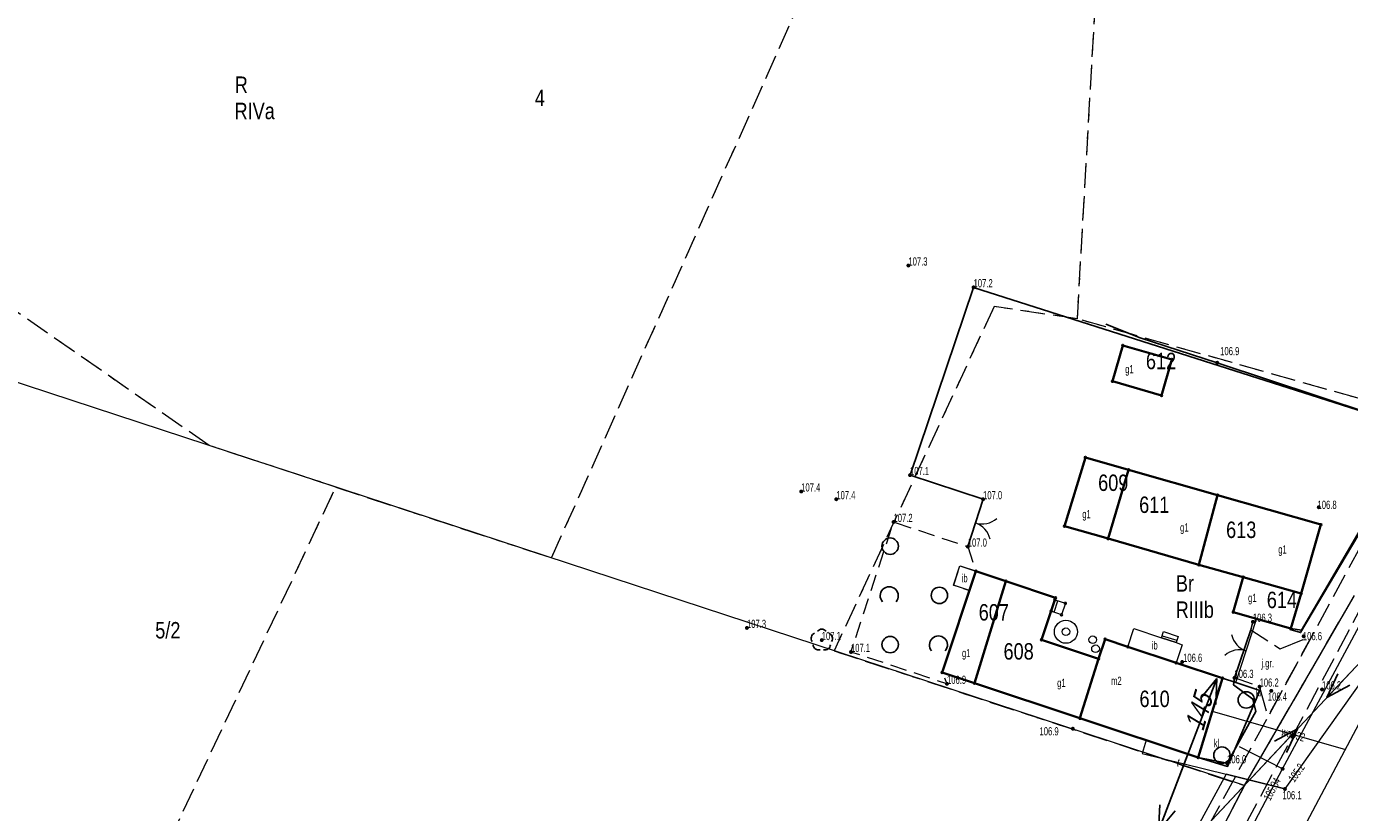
# Model space of a CAD drawing. Header units: inches. Extents: x 6497603 to 6502483, y 5925790 to 5934357.
# Tile 46 of 256: x 6499450 to 6499571, y 5926905 to 5926977. Entities that reach past the tile are written whole.
import ezdxf
from ezdxf.enums import TextEntityAlignment as Align

# ---------------------------------------------------------------- set-up
doc = ezdxf.new("R2010")
doc.units = ezdxf.units.IN
doc.header["$MEASUREMENT"] = 0
for name, pattern in [('1.5_0.75', [2.25, 1.5, -0.75]), ('2.25_0.75', [3, 2.25, -0.75]), ('219-1000', [0, 0]), ('egkk-1000', [3, 2.25, -0.75]), ('egug-1000', [1.5, 0.75, -0.75]), ('otob_1000', [0, 0]), ('suep_nn_1000', [0, 0])]:
    doc.linetypes.add(name, pattern=pattern)
for name, color, linetype in [('203-punkt graniczny', 7, 'Continuous'), ('209-oznaczenie konturu klasyfikacyjnego', 7, 'Continuous'), ('210-oznaczenie konturu użytku gruntowego', 7, 'Continuous'), ('211-numer działki ewidencyjnej', 7, 'Continuous'), ('217-kontur klasyfikacyjny', 7, 'Continuous'), ('218-kontur użytku gruntowego', 7, 'Continuous'), ('219-działka ewidencyjna', 7, 'Continuous'), ('238-Punkt adresowy budynku', 7, 'Continuous'), ('312-budynek ewidencyjny', 7, 'Continuous'), ('312-oznaczenie budynku ewidencyjnego', 7, 'Continuous'), ('312-oznaczenie budynku ewidencyjnego-Atr117', 7, 'Continuous'), ('352-schody', 7, 'Continuous'), ('brama', 7, 'Continuous'), ('drzewo liściaste', 7, 'Continuous'), ('inna budowla', 7, 'Continuous'), ('inna budowla-Atr17', 7, 'Continuous'), ('jezdnia', 7, 'Continuous'), ('jezdnia-Atr17', 7, 'Continuous'), ('komora podziemna', 7, 'Continuous'), ('obudowa ochronna przewodu', 7, 'Continuous'), ('ogrodzenie trwałe', 7, 'Continuous'), ('osadnik  szambo', 7, 'Continuous'), ('osadnik  szambo-Atr17', 7, 'Continuous'), ('pikieta naturalna', 7, 'Continuous'), ('pikieta naturalna-Atr2', 7, 'Continuous'), ('przewód elektroenergetyczny niskiego napięcia', 7, 'Continuous'), ('przewód telekomunikacyjny podziemny', 7, 'Continuous'), ('przewód telekomunikacyjny podziemny-Atr1', 7, 'Continuous'), ('przewód wodociągowy', 7, 'Continuous'), ('przewód wodociągowy-Atr1', 7, 'Continuous'), ('Punkt budynku', 7, 'Continuous'), ('rzędna', 7, 'Continuous'), ('rzędna-Atr2', 7, 'Continuous'), ('schody w ciągu komunikacyjnym', 7, 'Continuous'), ('studnia zwykła', 7, 'Continuous'), ('zadrzewienie  zakrzewienie', 7, 'Continuous')]:
    doc.layers.add(name, color=color, linetype=linetype)
doc.styles.get("Standard").update_dxf_attribs({"font": 'arial.ttf'})
doc.linetypes.add('902-1000', pattern='A,5,0,[1,ksztalty.shx,S=1,R=0,X=0,Y=0],5', length=10)

# ---------------------------------------------------------------- blocks, each defined once
blk = doc.blocks.new('203')
at = {"linetype": 'Continuous', "lineweight": 0}
h = blk.add_hatch(color=0, dxfattribs=at)
edge = h.paths.add_edge_path()
edge.add_arc((0, 0), 0.09, 0, 360)
blk = doc.blocks.new('PUNKTBUD')
at = {"color": 0}
blk.add_circle((0, 0), 0.09, dxfattribs=at)
blk = doc.blocks.new('PW01')
at = {"linetype": 'Continuous', "lineweight": 13}
h = blk.add_hatch(color=0, dxfattribs=at)
edge = h.paths.add_edge_path()
edge.add_arc((0, 0), 0.18, 0, 360)
blk = doc.blocks.new('US13')
at = {"color": 0, "linetype": 'Continuous', "lineweight": 13}
for radius in [1.05, 0.35]:
    blk.add_circle((0, 0), radius, dxfattribs=at)
blk = doc.blocks.new('SUKM')
at = {"color": 0, "linetype": 'Continuous'}
blk.add_circle((0, 0), 0.75, dxfattribs=at)
blk = doc.blocks.new('US15')
at = {"color": 0, "linetype": 'Continuous', "lineweight": 13}
blk.add_circle((0, 0), 0.35, dxfattribs=at)
blk = doc.blocks.new('OP021')
at = {"linetype": 'Continuous', "lineweight": 13}
h = blk.add_hatch(color=0, dxfattribs=at)
edge = h.paths.add_edge_path()
edge.add_arc((0, 0), 0.1, 0, 360)
at = {"color": 0, "linetype": 'Continuous', "lineweight": -3}
for centre, start, end in [((-0.476, 0.154), 110.388, 213.756), ((0, 0.5), 38.316, 141.684), ((0.476, 0.154), 326.244, 69.612), ((-0.294, -0.404), 182.272, 285.64), ((0.294, -0.404), 254.36, 357.728), ((0.294, -0.404), 254.36, 357.728)]:
    blk.add_arc(centre, 0.5, start, end, dxfattribs=at)
blk = doc.blocks.new('OK02')
at = {"color": 0, "linetype": 'Continuous', "lineweight": 0}
for centre, start, end in [((-2, 0), 0, 60), ((2, 0), 120, 180)]:
    blk.add_arc(centre, 2, start, end, dxfattribs=at)
blk = doc.blocks.new('SUEP1')
at = {"color": 0, "linetype": 'Continuous'}
for p, q in [((0, 0), (7.5, 0)), ((7.5, 0), (5.25, 0.75)), ((7.5, 0), (5.25, -0.75)), ((7.5, 0), (22.5, 0)), ((22.5, 0), (20.25, 0.75)), ((22.5, 0), (20.25, -0.75))]:
    blk.add_line(p, q, dxfattribs=at)
blk = doc.blocks.new('OTZK1')
at = {"color": 0, "linetype": 'Continuous'}
blk.add_circle((0, 0), 0.75, dxfattribs=at)
blk = doc.blocks.new('OTZK2')
at = {"color": 0, "linetype": 'Continuous'}
blk.add_arc((0, 0), 0.825, 318.85, 221.162, dxfattribs=at)

msp = doc.modelspace()

# ---------------------------------------------------------------- linework, layer by layer
at = {"layer": '217-kontur klasyfikacyjny', "color": 3, "linetype": 'egkk-1000', "lineweight": 18, "flags": 128}
for points in [[(6499497.97, 5926928.59), (6499527.02, 5926993.6)], [(6499546.04, 5926950.43), (6499548.16, 5926987.56)], [(6499466.67, 5926938.86), (6499416.23, 5926973.9)], [(6499538.43, 5926951.57), (6499523.8, 5926920.1)], [(6499546.04, 5926950.43), (6499538.43, 5926951.57)], [(6499580.39, 5926940.73), (6499546.04, 5926950.43)], [(6499470.53, 5926937.6), (6499466.67, 5926938.86)], [(6499478.25, 5926935.06), (6499470.53, 5926937.6)], [(6499461.73, 5926900.02), (6499478.25, 5926935.06)], [(6499478.25, 5926935.06), (6499497.97, 5926928.59)], [(6499561.31, 5926907.78), (6499571.39, 5926925.17)], [(6499523.8, 5926920.1), (6499561.31, 5926907.78)], [(6499546.11, 5926878.6), (6499561.31, 5926907.78)]]:
    msp.add_lwpolyline(points, dxfattribs=at)
at = {"layer": '218-kontur użytku gruntowego', "color": 3, "linetype": 'egug-1000', "lineweight": 18, "flags": 128}
for points in [[(6499497.97, 5926928.59), (6499527.02, 5926993.6)], [(6499546.04, 5926950.43), (6499548.16, 5926987.56)], [(6499466.67, 5926938.86), (6499416.23, 5926973.9)], [(6499538.43, 5926951.57), (6499523.8, 5926920.1)], [(6499546.04, 5926950.43), (6499538.43, 5926951.57)], [(6499580.39, 5926940.73), (6499546.04, 5926950.43)], [(6499470.53, 5926937.6), (6499466.67, 5926938.86)], [(6499478.25, 5926935.06), (6499470.53, 5926937.6)], [(6499461.73, 5926900.02), (6499478.25, 5926935.06)], [(6499478.25, 5926935.06), (6499497.97, 5926928.59)], [(6499561.31, 5926907.78), (6499571.39, 5926925.17)], [(6499523.8, 5926920.1), (6499561.31, 5926907.78)], [(6499561.31, 5926907.78), (6499546.11, 5926878.6)]]:
    msp.add_lwpolyline(points, dxfattribs=at)
at = {"layer": '219-działka ewidencyjna', "color": 3, "linetype": '219-1000', "lineweight": 18, "flags": 128}
for points in [[(6499561.31, 5926907.78), (6499406.6, 5926958.59)], [(6499561.31, 5926907.78), (6499571.39, 5926925.17)], [(6499561.31, 5926907.78), (6499546.11, 5926878.6)]]:
    msp.add_lwpolyline(points, dxfattribs=at)
at = {"layer": '312-budynek ewidencyjny', "color": 7, "linetype": 'Continuous', "lineweight": 35, "flags": 128}
for points in [[(6499549.26, 5926944.73), (6499550.19, 5926948.01)], [(6499550.19, 5926948.01), (6499554.68, 5926946.73)], [(6499554.68, 5926946.73), (6499553.74, 5926943.44)], [(6499553.74, 5926943.44), (6499549.26, 5926944.73)], [(6499544.86, 5926931.48), (6499546.77, 5926937.78)], [(6499546.77, 5926937.78), (6499550.72, 5926936.64)], [(6499550.72, 5926936.64), (6499548.85, 5926930.35)], [(6499548.85, 5926930.35), (6499550.72, 5926936.64)], [(6499550.72, 5926936.64), (6499558.86, 5926934.32)], [(6499558.86, 5926934.32), (6499557.14, 5926927.97)], [(6499557.14, 5926927.97), (6499558.86, 5926934.32)], [(6499558.86, 5926934.32), (6499568.29, 5926931.63)], [(6499548.85, 5926930.35), (6499544.86, 5926931.48)], [(6499568.29, 5926931.63), (6499566.49, 5926925.33)], [(6499557.14, 5926927.97), (6499548.85, 5926930.35)], [(6499533.68, 5926918.12), (6499536.76, 5926927.37)], [(6499536.76, 5926927.37), (6499539.49, 5926926.46)], [(6499561.21, 5926926.82), (6499557.14, 5926927.97)], [(6499539.49, 5926926.46), (6499536.64, 5926917.14)], [(6499536.64, 5926917.14), (6499539.49, 5926926.46)], [(6499539.49, 5926926.46), (6499544.05, 5926924.94)], [(6499560.3, 5926923.64), (6499561.21, 5926926.82)], [(6499566.49, 5926925.33), (6499561.21, 5926926.82)], [(6499561.21, 5926926.82), (6499566.49, 5926925.33)], [(6499544.05, 5926924.94), (6499542.77, 5926921.11)], [(6499566.49, 5926925.33), (6499565.57, 5926922.13)], [(6499565.57, 5926922.13), (6499560.3, 5926923.64)], [(6499542.77, 5926921.11), (6499547.98, 5926919.38)], [(6499547.98, 5926919.38), (6499548.57, 5926921.16)], [(6499548.57, 5926921.16), (6499550.66, 5926920.47)], [(6499550.66, 5926920.47), (6499555.08, 5926919)], [(6499547.98, 5926919.38), (6499546.28, 5926913.93)], [(6499546.28, 5926913.93), (6499547.98, 5926919.38)], [(6499555.08, 5926919), (6499559.3, 5926917.6)], [(6499536.64, 5926917.14), (6499533.68, 5926918.12)], [(6499559.3, 5926917.6), (6499557.08, 5926910.34)], [(6499546.28, 5926913.93), (6499536.64, 5926917.14)], [(6499557.08, 5926910.34), (6499546.28, 5926913.93)]]:
    msp.add_lwpolyline(points, dxfattribs=at)
at = {"layer": '352-schody', "color": 7, "linetype": 'Continuous', "lineweight": 18, "flags": 128}
msp.add_lwpolyline([(6499543.99, 5926924.76), (6499544.94, 5926924.44), (6499544.59, 5926923.4), (6499543.64, 5926923.72)], close=True, dxfattribs=at)
msp.add_lwpolyline([(6499543.99, 5926924.76), (6499544.94, 5926924.44), (6499544.59, 5926923.4), (6499543.64, 5926923.72)], close=True, dxfattribs=at)
msp.add_lwpolyline([(6499543.908, 5926923.63), (6499544.262, 5926924.669)], dxfattribs=at)
at = {"layer": 'brama', "color": 7, "linetype": 'otob_1000', "lineweight": 18, "flags": 128}
for points in [[(6499537.42, 5926933.95), (6499536.02, 5926929.62)], [(6499560.53, 5926917.19), (6499562.43, 5926922.99)]]:
    msp.add_lwpolyline(points, dxfattribs=at)
at = {"layer": 'inna budowla', "color": 7, "linetype": 'Continuous', "lineweight": 18, "flags": 128}
for points in [[(6499535.29, 5926927.86), (6499536.76, 5926927.37), (6499536.17, 5926925.61), (6499534.7, 5926926.11)], [(6499555.08, 5926919), (6499550.66, 5926920.47), (6499551.21, 5926922.13), (6499553.73, 5926921.29), (6499555.06, 5926920.85), (6499555.63, 5926920.66)]]:
    msp.add_lwpolyline(points, close=True, dxfattribs=at)
at = {"layer": 'jezdnia', "color": 7, "linetype": '2.25_0.75', "lineweight": 18, "flags": 128}
for points in [[(6499594.03, 5926968.7), (6499608.23, 5926993.94), (6499613.41, 5927002.04), (6499621.69, 5927012.54), (6499628.91, 5927020.73), (6499658.69, 5927052.27), (6499694.42, 5927090.04), (6499695.69, 5927091.56), (6499696.52, 5927093.01), (6499697.02, 5927094.8), (6499696.81, 5927096.76), (6499696.37, 5927097.93), (6499704.45, 5927090.13), (6499702.54, 5927090.13), (6499699.95, 5927089.7), (6499698.13, 5927088.81), (6499696.7, 5927087.61), (6499661, 5927050.2), (6499630.74, 5927018.76), (6499623.79, 5927010.65), (6499615.99, 5927000.19), (6499611.02, 5926992.4), (6499596.89, 5926966.68), (6499595.17, 5926963.14), (6499590.87, 5926956.04), (6499575.19, 5926930.08), (6499557.91, 5926897.66), (6499540.5, 5926864.11), (6499522.86, 5926829.88), (6499504.38, 5926794.53), (6499497.13, 5926781.9), (6499486.68, 5926762.57), (6499470.04, 5926728.71), (6499451.61, 5926693.91), (6499434.24, 5926660.55), (6499433.39, 5926658.93), (6499431.73, 5926655.84), (6499416.3, 5926625.21), (6499397.09, 5926589.53), (6499378.41, 5926553.68), (6499360.52, 5926518.54), (6499343.42, 5926486.51), (6499324.35, 5926453.27), (6499305.79, 5926421.82), (6499289.18, 5926391.25), (6499285.67, 5926384.56), (6499285.25, 5926381.1), (6499285.74, 5926379.01), (6499286.56, 5926377.39), (6499288.53, 5926375.93), (6499289.57, 5926374.85), (6499272.96, 5926374.41), (6499273.92, 5926374.76), (6499276.08, 5926375.76), (6499277.62, 5926377.1), (6499278.75, 5926378.57), (6499282.19, 5926385.71), (6499303.36, 5926423.18), (6499322, 5926454.56), (6499322.53, 5926455.52), (6499326.43, 5926462.52), (6499337.21, 5926481.97), (6499339.91, 5926486.81), (6499340.48, 5926487.84), (6499346.96, 5926500.28), (6499350.25, 5926506.59), (6499357.34, 5926520.19), (6499365.04, 5926534.01), (6499367.84, 5926539.94), (6499375.48, 5926555.45), (6499394.05, 5926591.24), (6499407.27, 5926615.69), (6499411.12, 5926622.8), (6499413.34, 5926626.91), (6499431.25, 5926661.81), (6499448.95, 5926695.56), (6499466.94, 5926730.26), (6499483.97, 5926764.32), (6499493.97, 5926782.93), (6499502.02, 5926796.26), (6499505.18, 5926802.4), (6499507.13, 5926806.18), (6499519.9, 5926831), (6499536.73, 5926863.66), (6499537.71, 5926865.65), (6499541.71, 5926873.24), (6499555.39, 5926899.21), (6499563.48, 5926914.1), (6499567.48, 5926921.45), (6499572.99, 5926931.59)], [(6499564.59, 5926920.27), (6499567.48, 5926921.45), (6499563.48, 5926914.1), (6499562.7, 5926916.82), (6499560.4, 5926917.62), (6499561.91, 5926922.03)]]:
    msp.add_lwpolyline(points, close=True, dxfattribs=at)
at = {"layer": 'obudowa ochronna przewodu', "color": 7, "linetype": 'Continuous', "lineweight": 25, "flags": 128}
msp.add_lwpolyline([(6499559.66, 5926908.84), (6499565.02, 5926907.47)], dxfattribs=at)
at = {"layer": 'ogrodzenie trwałe', "color": 7, "linetype": '902-1000', "lineweight": 25, "flags": 128}
for points in [[(6499565.57, 5926922.13), (6499566.54, 5926921.99), (6499577.27, 5926940.34), (6499536.55, 5926953.32), (6499530.74, 5926936.16), (6499537.42, 5926933.95), (6499536.02, 5926929.62)], [(6499558.83, 5926946.43), (6499551.79, 5926948.69), (6499548.64, 5926949.95)], [(6499558.83, 5926946.43), (6499577.4, 5926940.28), (6499566.45, 5926921.76), (6499565.49, 5926922.05)], [(6499557.08, 5926910.34), (6499559.73, 5926909.82), (6499562.35, 5926914.54), (6499562.07, 5926915.69), (6499560.32, 5926916.99), (6499560.4, 5926917.62), (6499561.91, 5926922.03), (6499562.09, 5926922.75)], [(6499559.3, 5926917.6), (6499560.53, 5926917.19), (6499562.72, 5926916.47), (6499559.77, 5926909.54), (6499557.08, 5926910.34)]]:
    msp.add_lwpolyline(points, dxfattribs=at)
at = {"layer": 'przewód elektroenergetyczny niskiego napięcia', "color": 1, "linetype": 'suep_nn_1000', "lineweight": 18, "flags": 128}
for points in [[(6499550.75, 5926896.56), (6499584.26, 5926932.23)], [(6499550.75, 5926896.56), (6499556.15, 5926910.65)]]:
    msp.add_lwpolyline(points, dxfattribs=at)
at = {"layer": 'przewód telekomunikacyjny podziemny', "color": 30, "linetype": 'Continuous', "lineweight": 18, "flags": 128}
for points in [[(6499564.81, 5926909.31), (6499576.4, 5926930.91), (6499584.93, 5926946.13), (6499585.41, 5926945.91)], [(6499601.65, 5926942.52), (6499600.97, 5926941.73), (6499593.06, 5926943.35), (6499581.49, 5926930.65), (6499565.02, 5926907.47), (6499559.66, 5926908.84)], [(6499548.59, 5926879.14), (6499553.59, 5926887.99), (6499564.81, 5926909.31), (6499560.85, 5926911.33)], [(6499552.32, 5926911.92), (6499551.97, 5926910.72), (6499559.66, 5926908.84)], [(6499559.66, 5926908.84), (6499552.36, 5926895.44), (6499541.98, 5926874.33), (6499534.8, 5926861.2), (6499520.03, 5926832.9), (6499514.12, 5926820.99), (6499513.73, 5926821.18)]]:
    msp.add_lwpolyline(points, dxfattribs=at)
at = {"layer": 'przewód wodociągowy', "color": 5, "linetype": 'Continuous', "lineweight": 18, "flags": 128}
for points in [[(6499333.02, 5926462.76), (6499339.26, 5926474.09), (6499356.77, 5926507.41), (6499373.17, 5926536.57), (6499378.67, 5926551.82), (6499396.89, 5926586.04), (6499417.9, 5926623.29), (6499435.57, 5926657.76), (6499453.6, 5926690.96), (6499471.3, 5926724.21), (6499485, 5926750.86), (6499506.34, 5926790.94), (6499527.19, 5926828.61), (6499547.46, 5926867.59), (6499579.5, 5926927.92), (6499588.02, 5926942.72), (6499598.56, 5926963.62), (6499618.91, 5926997.07), (6499631.44, 5927014.31), (6499646.22, 5927020.61), (6499677.68, 5927036.09)], [(6499558.38, 5926914.59), (6499570.55, 5926911.07)]]:
    msp.add_lwpolyline(points, dxfattribs=at)
at = {"layer": 'schody w ciągu komunikacyjnym', "color": 7, "linetype": 'Continuous', "lineweight": 18, "flags": 128}
msp.add_lwpolyline([(6499553.73, 5926921.29), (6499553.92, 5926921.86), (6499555.25, 5926921.42), (6499555.06, 5926920.85)], close=True, dxfattribs=at)
msp.add_lwpolyline([(6499553.794, 5926921.483), (6499555.133, 5926921.07)], dxfattribs=at)
at = {"layer": 'zadrzewienie  zakrzewienie', "color": 7, "linetype": '1.5_0.75', "lineweight": 18, "flags": 128}
msp.add_lwpolyline([(6499536.02, 5926929.62), (6499536.76, 5926927.37), (6499535.29, 5926927.86), (6499534.7, 5926926.11), (6499536.17, 5926925.61), (6499533.68, 5926918.12), (6499534.12, 5926917.08), (6499525.34, 5926919.99), (6499529.23, 5926931.87)], close=True, dxfattribs=at)

# ---------------------------------------------------------------- block references
at = {"layer": '203-punkt graniczny', "color": 3, "linetype": 'Continuous', "lineweight": 18}
msp.add_blockref('203', (6499561.31, 5926907.78), dxfattribs=at)
at = {"layer": 'brama', "color": 7, "linetype": 'Continuous', "lineweight": 18}
for p, rotation in [((6499536.72, 5926931.785), 252.083), ((6499561.48, 5926920.09), 71.862)]:
    msp.add_blockref('OK02', p, dxfattribs=dict(at, rotation=rotation))
at = {"layer": 'drzewo liściaste', "color": 94, "linetype": 'Continuous', "lineweight": 18}
msp.add_blockref('OP021', (6499522.67, 5926921.08), dxfattribs=at)
at = {"layer": 'komora podziemna', "color": 5, "linetype": 'Continuous', "lineweight": 18}
for p in [(6499547.45, 5926921.11), (6499547.7, 5926920.29)]:
    msp.add_blockref('US15', p, dxfattribs=at)
at = {"layer": 'osadnik  szambo', "color": 34, "linetype": 'Continuous', "lineweight": 18}
for p in [(6499561.48, 5926915.61), (6499559.26, 5926910.56)]:
    msp.add_blockref('SUKM', p, dxfattribs=at)
at = {"layer": 'pikieta naturalna', "color": 7, "linetype": 'Continuous', "lineweight": 13}
for p in [(6499530.59, 5926955.31), (6499536.55, 5926953.32), (6499558.83, 5926946.43), (6499530.74, 5926936.16), (6499520.79, 5926934.66), (6499524, 5926933.95), (6499537.42, 5926933.95), (6499568.11, 5926933.22), (6499529.23, 5926931.87), (6499536.02, 5926929.62), (6499515.83, 5926922.19), (6499562.09, 5926922.75), (6499522.67, 5926921.08), (6499566.73, 5926921.43), (6499525.34, 5926919.99), (6499555.62, 5926919.08), (6499534.12, 5926917.08), (6499560.4, 5926917.62), (6499562.7, 5926916.82), (6499563.77, 5926916.44), (6499568.41, 5926916.57), (6499545.63, 5926912.98), (6499559.73, 5926909.82), (6499565.02, 5926907.47)]:
    msp.add_blockref('PW01', p, dxfattribs=at)
at = {"layer": 'przewód elektroenergetyczny niskiego napięcia', "color": 1, "linetype": 'Continuous', "lineweight": 18}
for p, rotation in [((6499584.26, 5926932.23), 226.788), ((6499550.75, 5926896.56), 69.031), ((6499550.75, 5926896.56), 46.788), ((6499556.15, 5926910.65), 249.0309999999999)]:
    msp.add_blockref('SUEP1', p, dxfattribs=dict(at, rotation=rotation))
at = {"layer": 'Punkt budynku', "color": 5, "linetype": 'Continuous', "lineweight": 13}
for p in [(6499550.19, 5926948.01), (6499554.68, 5926946.73), (6499549.26, 5926944.73), (6499553.74, 5926943.44), (6499546.77, 5926937.78), (6499550.72, 5926936.64), (6499558.86, 5926934.32), (6499544.86, 5926931.48), (6499568.29, 5926931.63), (6499548.85, 5926930.35), (6499536.76, 5926927.37), (6499557.14, 5926927.97), (6499561.21, 5926926.82), (6499539.49, 5926926.46), (6499543.99, 5926924.76), (6499544.05, 5926924.94), (6499544.94, 5926924.44), (6499566.49, 5926925.33), (6499543.64, 5926923.72), (6499544.59, 5926923.4), (6499560.3, 5926923.64), (6499565.57, 5926922.13), (6499542.77, 5926921.11), (6499548.57, 5926921.16), (6499550.66, 5926920.47), (6499547.98, 5926919.38), (6499555.08, 5926919), (6499533.68, 5926918.12), (6499559.3, 5926917.6), (6499536.64, 5926917.14), (6499546.28, 5926913.93), (6499557.08, 5926910.34)]:
    msp.add_blockref('PUNKTBUD', p, dxfattribs=at)
at = {"layer": 'rzędna', "color": 30, "linetype": 'Continuous', "lineweight": 18}
for p in [(6499564.81, 5926909.31), (6499565.02, 5926907.47)]:
    msp.add_blockref('PW01', p, dxfattribs=at)
at = {"layer": 'studnia zwykła', "color": 5, "linetype": 'Continuous', "lineweight": 18}
msp.add_blockref('US13', (6499544.99, 5926921.84), dxfattribs=at)
at = {"layer": 'zadrzewienie  zakrzewienie', "color": 7, "linetype": 'Continuous', "lineweight": 18}
for name, p in [('OTZK1', (6499528.926, 5926929.666)), ('OTZK2', (6499528.839, 5926925.132)), ('OTZK1', (6499533.426, 5926925.166)), ('OTZK1', (6499528.926, 5926920.666)), ('OTZK2', (6499533.339, 5926920.632))]:
    msp.add_blockref(name, p, dxfattribs=at)

# ---------------------------------------------------------------- texts
at = {"layer": '209-oznaczenie konturu klasyfikacyjnego', "color": 3, "linetype": 'Continuous', "lineweight": 18, "width": 0.79}
for s, p in [('RIVa', (6499468.98, 5926970.19)), ('RIIIb', (6499555.03, 5926924.61))]:
    msp.add_text(s, height=1.5, dxfattribs=at).set_placement(p, align=Align.TOP_LEFT)
at = {"layer": '210-oznaczenie konturu użytku gruntowego', "color": 3, "linetype": 'Continuous', "lineweight": 18, "width": 0.79}
for s, p in [('R', (6499469, 5926971.09)), ('Br', (6499555.05, 5926925.51))]:
    msp.add_text(s, height=1.5, dxfattribs=at).set_placement(p)
at = {"layer": '211-numer działki ewidencyjnej', "color": 3, "linetype": 'Continuous', "lineweight": 18, "width": 0.79}
msp.add_text('4', height=1.5, dxfattribs=at).set_placement((6499496.43, 5926971.38), align=Align.TOP_LEFT)
msp.add_text('5/2', height=1.5, dxfattribs=at).set_placement((6499461.73, 5926921.23))
at = {"layer": '238-Punkt adresowy budynku', "color": 7, "linetype": 'Continuous', "lineweight": 18, "oblique": 15, "width": 0.79}
msp.add_text('145', height=1.8, rotation=73.78, dxfattribs=at).set_placement((6499558, 5926914.25), align=Align.CENTER)
at = {"layer": '312-oznaczenie budynku ewidencyjnego', "color": 7, "linetype": 'Continuous', "lineweight": 18, "width": 0.79}
for s, p in [('612', (6499552.31, 5926945.84)), ('609', (6499547.94, 5926934.71)), ('611', (6499551.69, 5926932.7)), ('613', (6499559.64, 5926930.41)), ('614', (6499563.36, 5926924)), ('607', (6499537.02, 5926922.87)), ('608', (6499539.29, 5926919.3)), ('610', (6499551.72, 5926914.96))]:
    msp.add_text(s, height=1.5, dxfattribs=at).set_placement(p)
at = {"layer": '312-oznaczenie budynku ewidencyjnego-Atr117', "color": 7, "width": 0.667}
for s, p in [('g1', (6499550.41, 5926945.47)), ('g1', (6499546.49, 5926932.22)), ('g1', (6499555.43, 5926931)), ('g1', (6499564.41, 5926928.99)), ('g1', (6499561.65, 5926924.57)), ('g1', (6499535.49, 5926919.52)), ('g1', (6499544.19, 5926916.8)), ('m2', (6499549.12, 5926916.98))]:
    msp.add_text(s, height=0.75, dxfattribs=at).set_placement(p)
at = {"layer": 'inna budowla-Atr17', "color": 7, "width": 0.667}
msp.add_text('ib', height=0.75, dxfattribs=at).set_placement((6499535.73, 5926926.74), align=Align.MIDDLE_CENTER)
msp.add_text('ib', height=0.75, dxfattribs=at).set_placement((6499552.84, 5926920.22))
at = {"layer": 'jezdnia-Atr17', "color": 7, "width": 0.667}
msp.add_text('j.gr.', height=0.75, dxfattribs=at).set_placement((6499562.86, 5926918.59))
at = {"layer": 'osadnik  szambo-Atr17', "color": 34, "width": 0.667}
for p in [(6499562.37, 5926915.94), (6499558.51, 5926911.28)]:
    msp.add_text('kl', height=0.75, dxfattribs=at).set_placement(p)
at = {"layer": 'pikieta naturalna-Atr2', "color": 7, "width": 0.667}
for s, p in [('107.3', (6499530.59, 5926955.31)), ('107.2', (6499536.55, 5926953.32)), ('106.9', (6499559.1, 5926947.12)), ('107.1', (6499530.74, 5926936.16)), ('107.4', (6499520.79, 5926934.66)), ('107.4', (6499524, 5926933.95)), ('107.0', (6499537.42, 5926933.95)), ('106.8', (6499568, 5926933.07)), ('107.2', (6499529.23, 5926931.87)), ('107.0', (6499536.02, 5926929.62)), ('106.3', (6499562.09, 5926922.75)), ('107.3', (6499515.83, 5926922.19)), ('107.1', (6499522.67, 5926921.08)), ('106.6', (6499566.66, 5926921.07)), ('107.1', (6499525.34, 5926919.99)), ('106.6', (6499555.71, 5926919.09)), ('106.9', (6499534.12, 5926917.08)), ('106.3', (6499560.4, 5926917.62)), ('106.2', (6499562.7, 5926916.82)), ('106.2', (6499568.41, 5926916.57)), ('106.4', (6499563.46, 5926915.54)), ('106.9', (6499542.58, 5926912.37)), ('106.0', (6499559.73, 5926909.82)), ('106.1', (6499564.79, 5926906.53))]:
    msp.add_text(s, height=0.75, dxfattribs=at).set_placement(p)
at = {"layer": 'przewód telekomunikacyjny podziemny-Atr1', "color": 30, "width": 0.667}
msp.add_text('t', height=0.75, rotation=346.262, dxfattribs=at).set_placement((6499555.18, 5926909.93), align=Align.MIDDLE_LEFT)
at = {"layer": 'przewód wodociągowy-Atr1', "color": 5, "width": 0.667}
msp.add_text('woD32', height=0.75, rotation=343.853, dxfattribs=at).set_placement((6499564.73, 5926912.75), align=Align.MIDDLE_LEFT)
at = {"layer": 'rzędna-Atr2', "color": 30, "width": 0.667}
for s, rotation, p in [('105.2', 54.605, (6499565.57, 5926908.24)), ('105.34', 62.243, (6499563.34, 5926906.52))]:
    msp.add_text(s, height=0.75, rotation=rotation, dxfattribs=at).set_placement(p, align=Align.MIDDLE_LEFT)

doc.saveas('drawing.dxf')
